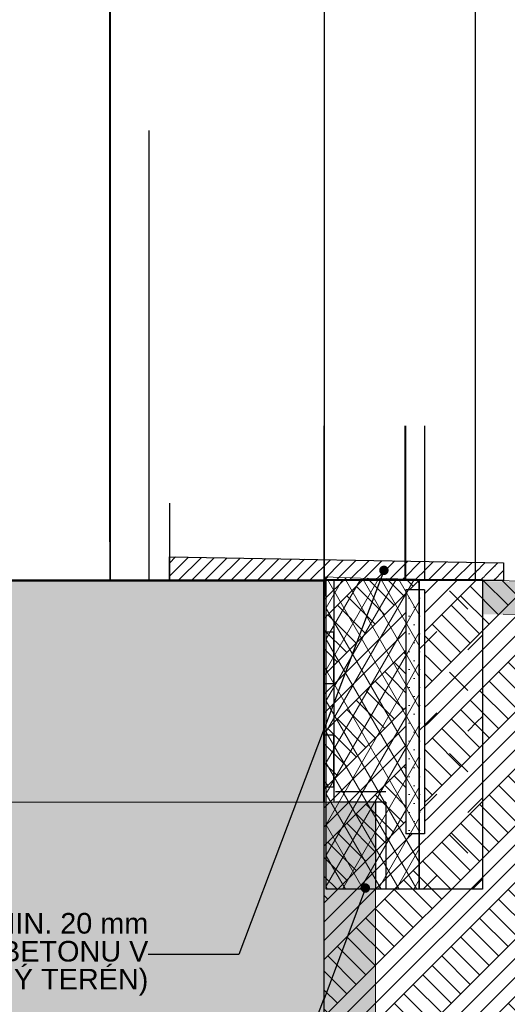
# Model space of a CAD drawing. Header units: millimetres. Extents: x -164296 to 75635, y 29674 to 91116.
# Tile 17 of 20: x -152235 to -151290, y 31602 to 33512. Entities that reach past the tile are written whole.
import ezdxf

# ---------------------------------------------------------------- set-up
doc = ezdxf.new("R2010")
doc.units = ezdxf.units.MM
doc.header["$MEASUREMENT"] = 0
doc.linetypes.add('Wipeout_Contour', pattern=[1000, 0, -1000])
for name, color, linetype in [('3D prvky model', 7, 'Continuous'), ('Konstrukce - nosné', 7, 'Continuous'), ('Konstrukce – Dělicí čáry vrstev', 7, 'Continuous'), ('Nové_Anotace - SP', 7, 'Continuous'), ('Nové_Konstrukce - krov', 7, 'Continuous'), ('Nové_Konstrukce - nosné', 7, 'Continuous'), ('Nové_Kresby a obrázky', 7, 'Continuous'), ('Nové_Kóty - SP', 7, 'Continuous'), ('Nové_Situace - terén', 7, 'Continuous'), ('Nové_Výplně - Povrchové', 7, 'Continuous'), ('Nové_Výplně – Řezové', 7, 'Continuous'), ('Situace - terén', 7, 'Continuous'), ('Výplně - Povrchové', 7, 'Continuous'), ('Výplně – Řezové', 7, 'Continuous')]:
    doc.layers.add(name, color=color, linetype=linetype)
doc.styles.add('GENEROVANÝ_STYL_1', font='txt')
doc.styles.add('GENEROVANÝ_STYL_4', font='txt')
doc.dimstyles.new('GENEROVANÝ_STYL__1', dxfattribs={"dimtxt": 50, "dimasz": 76, "dimexe": 0.18, "dimexo": 300, "dimgap": 0, "dimtad": 1, "dimdec": 0, "dimzin": 0, "dimdsep": 46, "dimtxsty": 'GENEROVANÝ_STYL_4', "dimblk": 'ARROWHEAD_6', "dimblk1": 'ARROWHEAD_6', "dimblk2": 'ARROWHEAD_6', "dimcen": 0.09, "dimclrd": 1, "dimclre": 1, "dimclrt": 1, "dimazin": 0, "dimtfac": 1, "dimtdec": 4, "dimtmove": 0, "dimatfit": 3, "dimfxl": 1, "dimtolj": 1, "dimtzin": 0, "dimarcsym": 0})
doc.dimstyles.new('GENEROVANÝ_STYL__2', dxfattribs={"dimtxt": 0.18, "dimasz": 36.48, "dimexe": 0.18, "dimexo": 0.0625, "dimgap": 0, "dimtad": 0, "dimtih": 1, "dimtoh": 1, "dimdec": 4, "dimzin": 0, "dimdsep": 46, "dimcen": 0.09, "dimadec": 0, "dimazin": 0, "dimtfac": 1, "dimtdec": 4, "dimtmove": 0, "dimatfit": 3, "dimldrblk": 'ARROWHEAD_11', "dimfxl": 1, "dimtolj": 1, "dimtzin": 0, "dimarcsym": 0})

# ---------------------------------------------------------------- blocks, each defined once
blk = doc.blocks.new('*X8')
at = {"layer": 'Nové_Situace - terén', "color": 21, "linetype": 'Continuous', "lineweight": 20, "true_color": 0xffaaaa}
for p, q in [((-151366.4, 32368.3), (-151401.7, 32403.6)), ((-151460.3, 32290.7), (-151426.3, 32324.7)), ((-151366.4, 32289.4), (-151338, 32317.7)), ((-151366.4, 32210.4), (-151401.7, 32245.8)), ((-151444, 32149.2), (-151426.3, 32166.9)), ((-151460.3, 32132.9), (-151444, 32149.2)), ((-151366.4, 32131.5), (-151348.7, 32149.2)), ((-151348.7, 32149.2), (-151338, 32159.9)), ((-151366.4, 32052.6), (-151401.7, 32088)), ((-151460.3, 31975), (-151426.3, 32009)), ((-151366.4, 31973.7), (-151338, 32002.1)), ((-151366.4, 31894.8), (-151401.7, 31930.1)), ((-151452.5, 31825.1), (-151426.3, 31851.2)), ((-151357.2, 31825.1), (-151338, 31844.2))]:
    blk.add_line(p, q, dxfattribs=at)
blk = doc.blocks.new('výplň_3_1', base_point=(0, 0))
at = {"layer": 'Nové_Situace - terén', "color": 1, "linetype": 'Continuous', "lineweight": 25, "flags": 128}
blk.add_lwpolyline([(-151460.3, 32425.4), (-151338, 32425.4), (-151338, 31825.1), (-151460.3, 31825.1)], close=True, dxfattribs=at)
at = {"layer": 'Nové_Situace - terén', "color": 21, "linetype": 'Continuous', "lineweight": 20, "true_color": 0xffaaaa}
blk.add_blockref('*X8', (0, 0), dxfattribs=at)
blk = doc.blocks.new('*D19')
at = {"layer": 'Nové_Kóty - SP', "color": 1, "linetype": 'Continuous', "lineweight": 25}
for p, q in [((-150150.8, 35703.6), (-150150.8, 35763.6)), ((-150110.8, 35663.6), (-150190.8, 35743.6)), ((-150075.8, 35703.6), (-150450.8, 35703.6)), ((-150150.8, 31825.1), (-150150.8, 35703.6)), ((-150190.8, 31865.1), (-150110.8, 31785.1)), ((-150075.8, 31825.1), (-150450.8, 31825.1)), ((-150150.8, 31765.1), (-150150.8, 31825.1))]:
    blk.add_line(p, q, dxfattribs=at)
at = {"layer": 'Nové_Kóty - SP', "color": 1, "lineweight": 25, "insert": (-150160.8, 33678.8), "char_height": 50, "attachment_point": 7, "rotation": 90, "style": 'GENEROVANÝ_STYL_4'}
blk.add_mtext('\\A1;{\\pql;\\fArial|b0|i0|c0|p38;3\xa0879}', dxfattribs=at)
blk = doc.blocks.new('ARROWHEAD_6')
at = {"color": 0, "linetype": 'Continuous', "lineweight": 0}
for p, q in [((-0.5, -0.5), (0.5, 0.5)), ((0, 0), (-1, 0))]:
    blk.add_line(p, q, dxfattribs=at)
blk = doc.blocks.new('Izolace proti vodě 25[3]_1', base_point=(-151645.9, 32423.6))
at = {"layer": 'Nové_Konstrukce - krov', "color": 1, "linetype": 'Continuous', "lineweight": 25}
for p, q in [((-151645.9, 32423.6), (-151646.1, 31993.6)), ((-151625.9, 32423.6), (-151626.1, 31993.6)), ((-151645.9, 32323.6), (-151646, 32223.6)), ((-151625.9, 32323.6), (-151645.9, 32323.6)), ((-151626, 32223.6), (-151625.9, 32323.6)), ((-151646, 32223.6), (-151626, 32223.6)), ((-151646.1, 32123.6), (-151646.1, 32023.6)), ((-151626.1, 32123.6), (-151646.1, 32123.6)), ((-151626.1, 32023.6), (-151626.1, 32123.6)), ((-151646.1, 32023.6), (-151626.1, 32023.6))]:
    blk.add_line(p, q, dxfattribs=at)
blk = doc.blocks.new('Izolace proti vodě 25[4]_1', base_point=(-151545.2, 31993.7))
at = {"layer": 'Nové_Konstrukce - krov', "color": 1, "linetype": 'Continuous', "lineweight": 25}
for p, q in [((-151545.2, 31993.7), (-151545.3, 31825)), ((-151525.2, 31993.7), (-151525.3, 31825))]:
    blk.add_line(p, q, dxfattribs=at)
blk = doc.blocks.new('Izolace proti vodě 25[5]_1', base_point=(-151525.2, 32013.7))
at = {"layer": 'Nové_Konstrukce - krov', "color": 1, "linetype": 'Continuous', "lineweight": 25}
for p, q in [((-151525.2, 32013.7), (-151622.6, 32013.6)), ((-151525.2, 31993.7), (-151622.6, 31993.6))]:
    blk.add_line(p, q, dxfattribs=at)
blk = doc.blocks.new('ARROWHEAD_11')
at = {"color": 0, "linetype": 'Continuous', "lineweight": 0}
blk.add_line((0, 0), (-1, 0), dxfattribs=at)
at = {"color": 0, "linetype": 'Continuous', "lineweight": 0, "const_width": 0.25, "flags": 128}
blk.add_lwpolyline([(-0.125, 0, 1), (0.125, 0, 1)], format="xyb", close=True, dxfattribs=at)

msp = doc.modelspace()

# ---------------------------------------------------------------- linework, layer by layer
at = {"color": 142, "linetype": 'Continuous', "lineweight": 20, "true_color": 0x0080c0, "flags": 128}
msp.add_lwpolyline([(-152044.7, 34458.6), (-152044.7, 34405.6), (-152044.7, 34295.6), (-152044.7, 32573.6), (-152044.7, 32423.6)], dxfattribs=at)
at = {"layer": '3D prvky model', "color": 7, "linetype": 'Continuous', "lineweight": 20}
msp.add_line((-151645.4, 31993.6), (-151645.4, 31223.6), dxfattribs=at)
at = {"layer": 'Nové_Konstrukce - nosné', "color": 1, "linetype": 'Continuous', "lineweight": 25}
msp.add_line((-151944.7, 32573.6), (-151944.7, 32423.6), dxfattribs=at)

# ---------------------------------------------------------------- wipeouts: each hides what was drawn before it
at = {"color": 254, "linetype": 'Wipeout_Contour', "lineweight": 0, "ltscale": 1243966.907273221}
msp.add_wipeout([(-151347.4, 38322), (-151352.2, 38322), (-151352.2, 35874.6), (-151352.1, 35874.6), (-151352.1, 35800.5), (-151352.2, 35800.5), (-151352.2, 32424.3), (-151347.4, 32424.2)], dxfattribs=at).dxf.layer = 'Nové_Výplně - Povrchové'
at = {"color": 254, "linetype": 'Wipeout_Contour', "lineweight": 0, "ltscale": 621632.261757}
msp.add_wipeout([(-151313.6, 38322), (-151313.6, 32423.6), (-151289.7, 32423.1), (-151289.7, 38322)], dxfattribs=at).dxf.layer = 'Nové_Výplně - Povrchové'
at = {"color": 254, "linetype": 'Wipeout_Contour', "lineweight": 0, "ltscale": 622790.307714}
msp.add_wipeout([(-152060, 32498.6), (-152059.9, 32498.6), (-152059.9, 34393.6), (-152060, 34393.6)], dxfattribs=at).dxf.layer = 'Nové_Výplně - Povrchové'
at = {"color": 254, "linetype": 'Wipeout_Contour', "lineweight": 0, "ltscale": 619802.391278}
msp.add_wipeout([(-151487.9, 32723.6), (-151487.9, 32426.7), (-151487.5, 32426.7), (-151487.5, 32723.6)], dxfattribs=at).dxf.layer = 'Nové_Výplně - Povrchové'

# ---------------------------------------------------------------- next in the draw order: wipeouts: each hides what was drawn before it
at = {"color": 254, "linetype": 'Wipeout_Contour', "lineweight": 0, "ltscale": 621784.47519}
msp.add_wipeout([(-151347.4, 38322), (-151347.4, 32424.2), (-151333.9, 32423.9), (-151333.9, 38322)], dxfattribs=at).dxf.layer = 'Nové_Výplně - Povrchové'
at = {"color": 254, "linetype": 'Wipeout_Contour', "lineweight": 0, "ltscale": 1090275.764228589}
msp.add_wipeout([(-152060.1, 32423.6), (-152060, 32423.6), (-152060, 32498.6), (-152060, 34393.6), (-152060, 34468.6), (-152060, 34848.6), (-152060.1, 34848.6)], dxfattribs=at).dxf.layer = 'Nové_Výplně - Povrchové'
at = {"color": 254, "linetype": 'Wipeout_Contour', "lineweight": 0, "ltscale": 619799.818815}
msp.add_wipeout([(-151487.2, 32723.6), (-151487.2, 32426.7), (-151486.9, 32426.7), (-151486.9, 32723.6)], dxfattribs=at).dxf.layer = 'Nové_Výplně - Povrchové'
at = {"color": 254, "linetype": 'Wipeout_Contour', "lineweight": 0, "ltscale": 619008.38255}
msp.add_wipeout([(-151645.4, 29673.6), (-151644.7, 29673.6), (-151644.7, 31993.6), (-151645.4, 31993.6)], dxfattribs=at).dxf.layer = 'Výplně - Povrchové'

# ---------------------------------------------------------------- next in the draw order: wipeouts: each hides what was drawn before it
at = {"color": 254, "linetype": 'Wipeout_Contour', "lineweight": 0, "ltscale": 9961176.760698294}
msp.add_wipeout([(-152059.9, 34393.6), (-152059.9, 32423.6), (-151984.9, 32423.6), (-151984.9, 33296.6), (-151994.9, 33296.6), (-151994.9, 33296.7), (-151994.9, 33300.3), (-151994.9, 33310.1), (-151994.9, 33323.6), (-151994.9, 33337), (-151994.9, 33346.9), (-151994.9, 33350.5), (-151994.9, 33350.6), (-151984.9, 33350.6), (-151984.9, 33396.6), (-151994.9, 33396.6), (-151994.9, 33396.7), (-151994.9, 33400.3), (-151994.9, 33410.1), (-151994.9, 33413.6), (-152023.7, 33413.6), (-152023.7, 33414.8), (-152023.9, 33414.8), (-152023.9, 33413.6), (-152023.9, 33412.3), (-152025, 33409.6), (-152027.6, 33408.5), (-152030.3, 33409.6), (-152031.4, 33412.3), (-152031.4, 33414), (-152031.4, 33413.6), (-152031.4, 33414.8), (-152031.5, 33414.8), (-152031.5, 33413.6), (-152033.9, 33413.6), (-152033.9, 33415.5), (-152033.9, 33420.5), (-152033.9, 33426.7), (-152033.9, 33431.7), (-152033.9, 33433.6), (-152031.5, 33433.6), (-152031.5, 33432.3), (-152031.4, 33432.3), (-152031.4, 33433.6), (-152031.4, 33433.9), (-152031.4, 33446.8), (-152030.3, 33449.5), (-152027.6, 33450.6), (-152027.6, 33450.6), (-152024.9, 33449.5), (-152023.9, 33446.8), (-152023.8, 33445.7), (-152023.8, 33442.5), (-152023.8, 33438.1), (-152023.8, 33432.3), (-152023.7, 33432.3), (-152023.7, 33433.6), (-151994.9, 33433.6), (-151994.9, 33437), (-151994.9, 33446.9), (-151994.9, 33450.5), (-151994.9, 33450.6), (-151984.9, 33450.6), (-151984.9, 34393.6)], dxfattribs=at).dxf.layer = 'Nové_Výplně - Povrchové'
at = {"color": 254, "linetype": 'Wipeout_Contour', "lineweight": 0, "ltscale": 619801.013227}
msp.add_wipeout([(-151487.2, 32723.6), (-151487.5, 32723.6), (-151487.5, 32426.7), (-151487.2, 32426.7)], dxfattribs=at).dxf.layer = 'Nové_Výplně - Povrchové'

# ---------------------------------------------------------------- next in the draw order: linework, layer by layer
at = {"layer": 'Nové_Konstrukce - nosné', "color": 1, "linetype": 'Continuous', "lineweight": 25}
for p, q in [((-151984.9, 33296.6), (-151984.9, 32423.6)), ((-151984.7, 32573.6), (-151984.7, 32423.6))]:
    msp.add_line(p, q, dxfattribs=at)

# ---------------------------------------------------------------- next in the draw order: wipeouts: each hides what was drawn before it
at = {"color": 254, "linetype": 'Wipeout_Contour', "lineweight": 0, "ltscale": 4033696.419089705}
msp.add_wipeout([(-151486.9, 32723.6), (-151486.9, 32426.7), (-151450.3, 32426), (-151450.3, 32680.3), (-151471.4, 32680.3), (-151471.4, 32721), (-151450.3, 32721), (-151450.3, 33151.1), (-151471.4, 33151.1), (-151471.4, 33191.8), (-151450.3, 33191.8), (-151450.3, 33621.5), (-151471.4, 33621.5), (-151471.4, 33662.1), (-151450.3, 33662.1), (-151450.3, 34080.4), (-151471.4, 34080.4), (-151471.4, 34121.1), (-151450.3, 34121.1), (-151450.3, 34551.1), (-151471.4, 34551.1), (-151471.4, 34591.7), (-151450.3, 34591.7), (-151450.3, 34923.6), (-151485.1, 34923.6), (-151485.1, 32723.6)], dxfattribs=at).dxf.layer = 'Nové_Výplně - Povrchové'
at = {"color": 254, "linetype": 'Wipeout_Contour', "lineweight": 0, "ltscale": 621944.8429}
msp.add_wipeout([(-152059.9, 32498.6), (-152060, 32498.6), (-152060, 32423.6), (-152059.9, 32423.6)], dxfattribs=at).dxf.layer = 'Nové_Výplně - Povrchové'

# ---------------------------------------------------------------- next in the draw order: linework, layer by layer
at = {"layer": 'Nové_Konstrukce - nosné', "color": 1, "linetype": 'Continuous', "lineweight": 25}
for p, q in [((-152060.1, 34848.6), (-152060.1, 32423.6)), ((-152060, 32498.6), (-152060, 34393.6)), ((-152059.9, 32498.6), (-152060, 32498.6))]:
    msp.add_line(p, q, dxfattribs=at)

# ---------------------------------------------------------------- next in the draw order: wipeouts: each hides what was drawn before it
at = {"color": 254, "linetype": 'Wipeout_Contour', "lineweight": 0, "ltscale": 1085259.043875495}
msp.add_wipeout([(-151645.1, 32423.6), (-151644.7, 32423.6), (-151644.7, 32430.5), (-151574.6, 32428.3), (-151487.9, 32426.7), (-151487.9, 32723.6), (-151645.1, 32723.6)], dxfattribs=at).dxf.layer = 'Nové_Výplně - Povrchové'
at = {"color": 254, "linetype": 'Wipeout_Contour', "lineweight": 0, "ltscale": 619634.172408}
msp.add_wipeout([(-151449.6, 32680.3), (-151449.6, 32426), (-151449.3, 32426), (-151449.3, 32680.3)], dxfattribs=at).dxf.layer = 'Nové_Výplně - Povrchové'

# ---------------------------------------------------------------- next in the draw order: hatches: boundary and pattern name
at = {"layer": 'Výplně – Řezové', "linetype": 'Continuous', "lineweight": 13}
msp.add_hatch(color=254, dxfattribs=at).paths.add_polyline_path([(-152304.7, 32393.6), (-151644.7, 32393.6), (-151644.7, 32423.6), (-152304.7, 32423.6)])

# ---------------------------------------------------------------- next in the draw order: wipeouts: each hides what was drawn before it
at = {"color": 254, "linetype": 'Wipeout_Contour', "lineweight": 0, "ltscale": 619636.240713}
msp.add_wipeout([(-151450.3, 32426), (-151449.6, 32426), (-151449.6, 32680.3), (-151450.3, 32680.3)], dxfattribs=at).dxf.layer = 'Nové_Výplně - Povrchové'

# ---------------------------------------------------------------- next in the draw order: wipeouts: each hides what was drawn before it
at = {"color": 254, "linetype": 'Wipeout_Contour', "lineweight": 0, "ltscale": 770233.391835}
msp.add_wipeout([(-149627.2, 32393.1), (-151574.6, 32428.3), (-151644.7, 32430.5), (-151644.7, 29673.6), (-149627.2, 29673.6)], dxfattribs=at).dxf.layer = 'Výplně – Řezové'

# ---------------------------------------------------------------- next in the draw order: hatches: boundary and pattern name
at = {"layer": 'Nové_Situace - terén', "linetype": 'Continuous', "lineweight": 20, "true_color": 0xffaaaa}
h = msp.add_hatch(dxfattribs=at)
h.set_pattern_fill('Cihla_lícovka_0001', color=21, style=0, pattern_type=2)
h.set_pattern_definition([(45, (0, 0), (-12.7279217, 12.7279217), [])])
h.paths.add_polyline_path([(-151944.7, 32469.5), (-151296.9, 32457.8), (-151296.9, 32423.6), (-151944.7, 32423.6)])
at = {"layer": 'Výplně – Řezové', "linetype": 'Continuous', "lineweight": 13, "true_color": 0xbf7d1a}
h = msp.add_hatch(dxfattribs=at)
h.set_pattern_fill('Zemina_0001', color=32, style=0, pattern_type=2)
h.set_pattern_definition([(45, (0, 0), (-55.154327, 55.154327), []), (45, (-18.38, 18.38), (-110.30865, 110.30865), []), (45, (-36.77, 36.77), (-110.30865, 110.30865), []), (135, (-55.154, 55.154), (18.3847756, 18.3847756), [77.999997, -77.999997])])
h.paths.add_polyline_path([(-149627.2, 32393.1), (-151574.6, 32428.3), (-151644.7, 32430.5), (-151644.7, 29673.6), (-149627.2, 29673.6)])
at = {"layer": 'Výplně – Řezové', "linetype": 'Continuous', "lineweight": 13}
msp.add_hatch(color=254, dxfattribs=at).paths.add_polyline_path([(-151338.1, 32422.6), (-149627.2, 32393.1), (-149628.4, 32328.9), (-151339.2, 32358.3)])

# ---------------------------------------------------------------- next in the draw order: linework, layer by layer
at = {"color": 7, "linetype": 'Continuous', "lineweight": 13}
for p, q in [((-151644.5, 35404), (-151644.7, 32423.6)), ((-151338, 32358.3), (-151336.9, 32421.6)), ((-149628.3, 32329.8), (-151298, 32358.6))]:
    msp.add_line(p, q, dxfattribs=at)
at = {"layer": 'Konstrukce - nosné', "color": 7, "linetype": 'Continuous', "lineweight": 50}
msp.add_line((-151644.7, 32423.6), (-151644.7, 32393.6), dxfattribs=at)
at = {"layer": 'Konstrukce - nosné', "color": 7, "linetype": 'Continuous', "lineweight": 35}
for p, q in [((-151644.7, 32393.6), (-151644.7, 32393.6)), ((-151644.7, 31993.6), (-151645.4, 31993.6))]:
    msp.add_line(p, q, dxfattribs=at)
at = {"layer": 'Konstrukce - nosné', "color": 7, "linetype": 'Continuous', "lineweight": 50, "flags": 128}
msp.add_lwpolyline([(-151644.7, 32423.6), (-151944.7, 32423.6), (-151984.7, 32423.6), (-152304.7, 32423.6)], dxfattribs=at)
at = {"layer": 'Konstrukce – Dělicí čáry vrstev', "color": 7, "linetype": 'Continuous', "lineweight": 35}
msp.add_line((-151644.7, 32393.6), (-151644.7, 31993.6), dxfattribs=at)
at = {"layer": 'Nové_Konstrukce - krov', "color": 1, "linetype": 'Continuous', "lineweight": 25}
msp.add_line((-151352.2, 35800.5), (-151352.2, 32424.3), dxfattribs=at)
at = {"layer": 'Nové_Konstrukce - nosné', "color": 1, "linetype": 'Continuous', "lineweight": 25}
for p, q in [((-151645.1, 32723.6), (-151645.1, 32423.6)), ((-151487.5, 32426.7), (-151487.5, 32723.6)), ((-151487.2, 32723.6), (-151487.2, 32426.7)), ((-151486.9, 32426.7), (-151486.9, 32723.6)), ((-151450.3, 32680.3), (-151450.3, 32426)), ((-151449.6, 32426), (-151449.6, 32680.3))]:
    msp.add_line(p, q, dxfattribs=at)
at = {"layer": 'Nové_Kresby a obrázky', "color": 1, "linetype": 'Continuous', "lineweight": 25}
for p, q in [((-151645.4, 34916.9), (-151644.5, 32425.4)), ((-151450.3, 32723.6), (-151450.3, 32425.3))]:
    msp.add_line(p, q, dxfattribs=at)
at = {"layer": 'Nové_Situace - terén', "color": 1, "linetype": 'Continuous', "lineweight": 25, "flags": 128}
msp.add_lwpolyline([(-151944.7, 32469.5), (-151296.9, 32457.8), (-151296.9, 32423.6), (-151944.7, 32423.6)], close=True, dxfattribs=at)
at = {"layer": 'Situace - terén', "color": 7, "linetype": 'Continuous', "lineweight": 20}
msp.add_line((-151644.7, 32430.5), (-151644.7, 32423.6), dxfattribs=at)
at = {"layer": 'Situace - terén', "color": 251, "linetype": 'Continuous', "lineweight": 20, "true_color": 0x6a6a6a}
for p, q in [((-151644.7, 32430.5), (-151644.7, 32393.6)), ((-151644.7, 31993.6), (-151644.7, 29673.6))]:
    msp.add_line(p, q, dxfattribs=at)

# ---------------------------------------------------------------- next in the draw order: block references
at = {"layer": 'Nové_Konstrukce - krov', "color": 1, "linetype": 'Continuous', "lineweight": 25}
for name, p in [('Izolace proti vodě 25[5]_1', (-151525.2, 32013.7)), ('Izolace proti vodě 25[4]_1', (-151545.2, 31993.7))]:
    msp.add_blockref(name, p, dxfattribs=at)

# ---------------------------------------------------------------- next in the draw order: wipeouts: each hides what was drawn before it
at = {"color": 254, "linetype": 'Wipeout_Contour', "lineweight": 0, "ltscale": 619387.076917}
msp.add_wipeout([(-151486.5, 31932.2), (-151450, 31932.2), (-151450, 32405.4), (-151486.5, 32405.4)], dxfattribs=at).dxf.layer = 'Nové_Výplně – Řezové'
at = {"color": 254, "linetype": 'Wipeout_Contour', "lineweight": 0, "ltscale": 1274274.653638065}
msp.add_wipeout([(-160741.8, 29673.6), (-160741.8, 31223.6), (-160122.8, 31223.6), (-160122.8, 31993.6), (-152404.7, 31993.6), (-152404.7, 31223.6), (-151645.1, 31223.6), (-151645.1, 29673.6)], dxfattribs=at).dxf.layer = 'Výplně – Řezové'

# ---------------------------------------------------------------- next in the draw order: hatches: boundary and pattern name
at = {"layer": 'Nové_Situace - terén', "linetype": 'Continuous', "lineweight": 20, "true_color": 0xffaaaa}
h = msp.add_hatch(dxfattribs=at)
h.set_pattern_fill('Tepelná_izolace___tvrdá__F7', color=21, style=0, pattern_type=2)
h.set_pattern_definition([(60, (0, 0), (-25.980762, 15), []), (120, (0, 0), (25.980762, 15), [])])
h.paths.add_polyline_path([(-151640.7, 32425.4), (-151460.3, 32425.4), (-151460.3, 31825), (-151640.7, 31825)])
at = {"layer": 'Nové_Výplně – Řezové', "linetype": 'Continuous', "lineweight": 20, "true_color": 0xffaaaa}
h = msp.add_hatch(dxfattribs=at)
h.set_pattern_fill('Omítka_01_0001', color=21, style=0, pattern_type=2)
h.set_pattern_definition([(0, (0, 0), (0, 34.641016), [0, -20]), (0, (10, 17.32), (0, 34.641016), [0, -20])])
h.paths.add_polyline_path([(-151486.5, 31932.2), (-151450, 31932.2), (-151450, 32405.4), (-151486.5, 32405.4)])
at = {"layer": 'Výplně – Řezové', "linetype": 'Continuous', "lineweight": 13}
for points in [[(-152304.7, 32423.6), (-151644.7, 32423.6), (-151644.7, 31993.6), (-152304.7, 31993.6)], [(-152404.7, 31993.6), (-152404.7, 31223.6), (-151545.4, 31223.6), (-151545.4, 31993.6)]]:
    msp.add_hatch(color=254, dxfattribs=at).paths.add_polyline_path(points)

# ---------------------------------------------------------------- next in the draw order: linework, layer by layer
at = {"layer": 'Nové_Konstrukce - nosné', "color": 1, "linetype": 'Continuous', "lineweight": 25}
for p, q in [((-151486.5, 32405.4), (-151486.5, 31932.2)), ((-151450, 32405.4), (-151486.5, 32405.4)), ((-151450, 32405.4), (-151450, 31932.2)), ((-151450, 31932.2), (-151486.5, 31932.2))]:
    msp.add_line(p, q, dxfattribs=at)
at = {"layer": 'Nové_Situace - terén', "color": 1, "linetype": 'Continuous', "lineweight": 25, "flags": 128}
msp.add_lwpolyline([(-151640.7, 32425.4), (-151460.3, 32425.4), (-151460.3, 31825), (-151640.7, 31825)], close=True, dxfattribs=at)
at = {"layer": 'Situace - terén', "color": 251, "linetype": 'Continuous', "lineweight": 20, "true_color": 0x6a6a6a, "flags": 128}
msp.add_lwpolyline([(-151644.7, 32430.5), (-151574.6, 32428.3), (-149627.2, 32393.1)], dxfattribs=at)
at = {"layer": 'Výplně – Řezové', "color": 7, "linetype": 'Continuous', "lineweight": 13, "flags": 128}
for points in [[(-152304.7, 32423.6), (-151644.7, 32423.6), (-151644.7, 31993.6), (-152304.7, 31993.6)], [(-152404.7, 31993.6), (-152404.7, 31223.6), (-151545.4, 31223.6), (-151545.4, 31993.6)]]:
    msp.add_lwpolyline(points, close=True, dxfattribs=at)

# ---------------------------------------------------------------- next in the draw order: block references
at = {"layer": 'Nové_Konstrukce - krov', "color": 1, "linetype": 'Continuous', "lineweight": 25}
msp.add_blockref('Izolace proti vodě 25[3]_1', (-151645.9, 32423.6), dxfattribs=at)
at = {"layer": 'Nové_Situace - terén', "color": 21, "linetype": 'Continuous', "lineweight": 20, "true_color": 0xffaaaa}
msp.add_blockref('výplň_3_1', (0, 0), dxfattribs=at)

# ---------------------------------------------------------------- next in the draw order: texts
at = {"layer": 'Nové_Anotace - SP', "color": 1, "linetype": 'Continuous', "lineweight": 25, "insert": (-151985.7, 31698.5), "char_height": 40, "width": 959.781, "attachment_point": 6, "line_spacing_factor": 0.813124, "style": 'GENEROVANÝ_STYL_1'}
msp.add_mtext('\\A1;{\\pqr;\\fArial|b0|i0|c238|p38;DLAŽBA TL. MIN. 20 mm\\P\\pqr;\\fArial|b0|i0|c238|p38;(DO BET LOŽE,VÝŠKA BETONU V ZÁVISLOSTI NA PRAVENÝ TERÉN)}', dxfattribs=at)

# ---------------------------------------------------------------- next in the draw order: dimensions: what is measured, and where the dimension line sits
at = {"layer": 'Nové_Kóty - SP', "color": 1, "linetype": 'Continuous', "lineweight": 25}
dim = msp.add_linear_dim(base=(-150150.8164, 35703.5841), p1=(-151338.0063, 31825.0725), p2=(-152144.3826, 35703.5841), angle=90, dimstyle='GENEROVANÝ_STYL__1', dxfattribs=at)
dim.commit()
dim.dimension.update_dxf_attribs({"geometry": '*D19', "text_midpoint": (-150185.8164, 33764.725), "dimtype": 160, "text_rotation": 90})

# ---------------------------------------------------------------- next in the draw order: leaders
at = {"layer": 'Nové_Anotace - SP', "color": 1, "linetype": 'Continuous', "lineweight": 25, "annotation_type": 0, "has_hookline": 1, "hookline_direction": 1}
for points, text_width in [([(-151528.9, 32443.4), (-151810.2, 31698.5), (-151985.7, 31698.5)], 918.4), ([(-151564.9, 31827.1), (-151730.8, 31386.1), (-151900.8, 31386.1)], 763.9)]:
    msp.add_leader(points, dimstyle='GENEROVANÝ_STYL__2', dxfattribs=dict(at, text_width=text_width))

doc.saveas('drawing.dxf')
